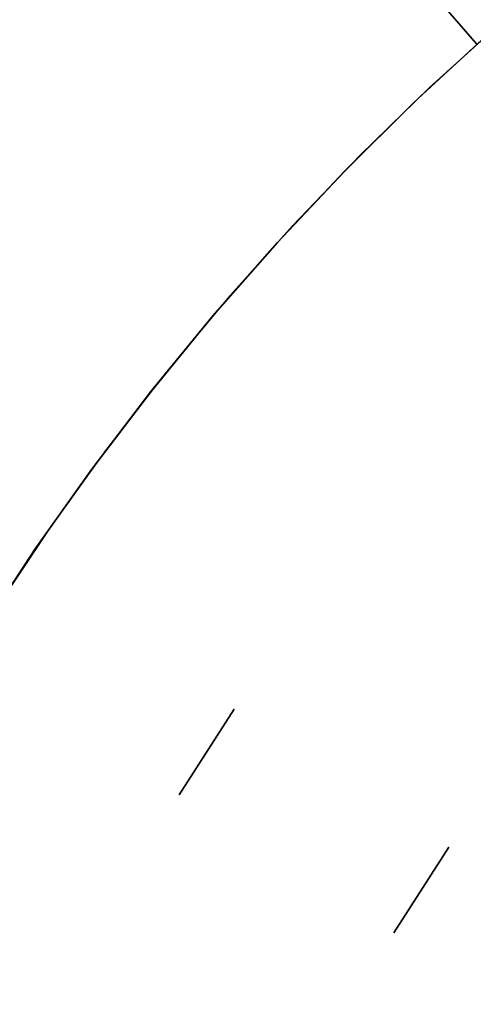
# Model space of a CAD drawing. Header units: millimetres. Extents: x 220 to 1240, y -2940 to -1929.
# Tile 21 of 59: x 456 to 509, y -2302 to -2186. Entities that reach past the tile are written whole.
import ezdxf

# ---------------------------------------------------------------- set-up
doc = ezdxf.new("R2010")
doc.units = ezdxf.units.MM

msp = doc.modelspace()

# ---------------------------------------------------------------- linework, layer by layer
at = {"extrusion": (1.51515e-05, -2.17846e-06, 1)}
msp.add_lwpolyline([(1060.01, -2434.51), (1059.81, -2423.02), (1059.21, -2411.54), (1058.21, -2400.09), (1056.81, -2388.68), (1055.01, -2377.33), (1052.83, -2366.05), (1050.25, -2354.85), (1047.28, -2343.74), (1043.93, -2332.75), (1040.19, -2321.88), (1036.08, -2311.15), (1031.6, -2300.57), (1026.75, -2290.14), (1021.55, -2279.9), (1015.99, -2269.84), (1010.08, -2259.98), (1003.83, -2250.34), (997.25, -2240.91), (990.35, -2231.72), (983.13, -2222.78), (975.6, -2214.09), (967.78, -2205.68), (959.67, -2197.54), (951.27, -2189.68), (942.61, -2182.13), (933.7, -2174.87), (924.53, -2167.94), (915.13, -2161.33), (905.51, -2155.05), (895.67, -2149.1), (885.63, -2143.51), (875.4, -2138.27), (865, -2133.38), (854.43, -2128.86), (843.71, -2124.72), (832.86, -2120.95), (821.87, -2117.55), (810.78, -2114.55), (799.59, -2111.93), (788.32, -2109.7), (776.97, -2107.87), (765.57, -2106.43), (754.12, -2105.39), (742.65, -2104.75), (731.16, -2104.51), (719.66, -2104.67), (708.18, -2105.23), (696.73, -2106.19), (685.32, -2107.55), (673.96, -2109.3), (662.67, -2111.45), (651.46, -2113.99), (640.35, -2116.92), (629.34, -2120.24), (618.46, -2123.93), (607.71, -2128.01), (597.11, -2132.45), (586.68, -2137.26), (576.41, -2142.43), (566.34, -2147.96), (556.46, -2153.83), (546.79, -2160.04), (537.34, -2166.59), (528.13, -2173.46), (519.16, -2180.65), (510.45, -2188.15), (502, -2195.94), (493.83, -2204.03), (485.95, -2212.39), (478.36, -2221.02), (471.08, -2229.91), (464.12, -2239.05), (457.47, -2248.43), (451.16, -2258.04), (445.18, -2267.85), (439.55, -2277.87), (434.27, -2288.08), (429.35, -2298.47), (424.8, -2309.02), (420.61, -2319.72), (416.8, -2330.57), (413.37, -2341.54)], dxfattribs=at)
at = {"extrusion": (-1.51515e-05, 2.17846e-06, 1)}
for points in [[(413.36, -2341.54), (416.79, -2330.57), (420.6, -2319.72), (424.78, -2309.02), (429.34, -2298.47), (434.26, -2288.08), (439.54, -2277.87), (445.17, -2267.85), (451.14, -2258.03), (457.46, -2248.43), (464.1, -2239.05), (471.07, -2229.91), (478.35, -2221.02), (485.94, -2212.39), (493.82, -2204.02), (501.99, -2195.94), (510.44, -2188.14), (519.15, -2180.65), (528.12, -2173.46), (537.33, -2166.59), (546.78, -2160.04), (556.44, -2153.83), (566.32, -2147.96), (576.4, -2142.43), (586.66, -2137.26), (597.1, -2132.45), (607.7, -2128), (618.45, -2123.93), (629.33, -2120.23), (640.34, -2116.92), (651.45, -2113.99), (662.66, -2111.45), (673.95, -2109.3), (685.31, -2107.55), (696.72, -2106.19), (708.17, -2105.23), (719.65, -2104.67), (731.14, -2104.51), (742.63, -2104.75), (754.11, -2105.39), (765.56, -2106.43), (776.96, -2107.87), (788.3, -2109.7), (799.58, -2111.93), (810.77, -2114.55), (821.86, -2117.55), (832.84, -2120.94), (843.7, -2124.72), (854.42, -2128.86), (864.99, -2133.38), (875.39, -2138.26), (885.62, -2143.51), (895.66, -2149.1), (905.5, -2155.04), (915.12, -2161.33), (924.52, -2167.94), (933.69, -2174.87), (942.6, -2182.12), (951.26, -2189.68), (959.65, -2197.53), (967.77, -2205.67), (975.59, -2214.09), (983.12, -2222.78), (990.34, -2231.72), (997.24, -2240.91), (1003.82, -2250.33), (1010.07, -2259.98), (1015.97, -2269.84), (1021.53, -2279.9), (1026.74, -2290.14), (1031.59, -2300.56), (1036.07, -2311.15), (1040.18, -2321.88), (1043.91, -2332.75), (1047.27, -2343.74), (1050.23, -2354.85), (1052.81, -2366.05), (1055, -2377.33), (1056.8, -2388.68), (1058.19, -2400.09), (1059.19, -2411.54), (1059.79, -2423.02), (1059.99, -2434.51)], [(413.37, -2341.54), (416.8, -2330.57), (420.61, -2319.72), (424.79, -2309.02), (429.35, -2298.47), (434.27, -2288.08), (439.55, -2277.87), (445.18, -2267.85), (451.15, -2258.03), (457.47, -2248.43), (464.11, -2239.05), (471.08, -2229.91), (478.36, -2221.02), (485.95, -2212.39), (493.83, -2204.02), (502, -2195.94), (510.44, -2188.15), (519.16, -2180.65), (528.12, -2173.46), (537.34, -2166.59), (546.78, -2160.04), (556.45, -2153.83), (566.33, -2147.96), (576.41, -2142.43), (586.67, -2137.26), (597.11, -2132.45), (607.71, -2128), (618.46, -2123.93), (629.34, -2120.24), (640.34, -2116.92), (651.46, -2113.99), (662.67, -2111.45), (673.96, -2109.3), (685.31, -2107.55), (696.73, -2106.19), (708.18, -2105.23), (719.66, -2104.67), (731.15, -2104.51), (742.64, -2104.75), (754.12, -2105.39), (765.56, -2106.43), (776.97, -2107.87), (788.31, -2109.7), (799.59, -2111.93), (810.78, -2114.55), (821.87, -2117.55), (832.85, -2120.94), (843.71, -2124.72), (854.43, -2128.86), (864.99, -2133.38), (875.4, -2138.27), (885.63, -2143.51), (895.67, -2149.1), (905.5, -2155.05), (915.13, -2161.33), (924.53, -2167.94), (933.69, -2174.87), (942.61, -2182.12), (951.27, -2189.68), (959.66, -2197.53), (967.77, -2205.68), (975.6, -2214.09), (983.12, -2222.78), (990.34, -2231.72), (997.25, -2240.91), (1003.83, -2250.33), (1010.07, -2259.98), (1015.98, -2269.84), (1021.54, -2279.9), (1026.75, -2290.14), (1031.6, -2300.57), (1036.08, -2311.15), (1040.19, -2321.88), (1043.92, -2332.75), (1047.27, -2343.74), (1050.24, -2354.85), (1052.82, -2366.05), (1055.01, -2377.33), (1056.8, -2388.68), (1058.2, -2400.09), (1059.2, -2411.54), (1059.8, -2423.02), (1060, -2434.51)]]:
    msp.add_lwpolyline(points, dxfattribs=at)
at = {"extrusion": (0.75575, 0.654861, 5.48081e-16)}
msp.add_lwpolyline([(-2017.93, -498.01), (-2015.88, -497.97), (-2013.83, -497.87), (-2011.79, -497.69), (-2009.76, -497.45), (-2007.73, -497.13), (-2005.72, -496.75), (-2003.72, -496.3), (-2001.74, -495.78), (-1999.78, -495.19), (-1997.83, -494.54), (-1995.92, -493.82), (-1994.02, -493.04), (-1992.16, -492.19), (-1990.32, -491.28), (-1988.52, -490.3), (-1986.75, -489.27), (-1985.02, -488.18), (-1983.33, -487.02), (-1981.67, -485.81), (-1980.06, -484.55), (-1978.49, -483.23), (-1976.97, -481.86), (-1975.5, -480.43), (-1974.08, -478.96), (-1972.7, -477.44), (-1971.38, -475.87), (-1970.12, -474.26), (-1968.91, -472.61), (-1967.76, -470.91), (-1966.66, -469.18), (-1965.63, -467.41), (-1964.65, -465.61), (-1963.74, -463.77), (-1962.89, -461.91), (-1962.11, -460.02), (-1961.39, -458.1), (-1960.74, -456.16), (-1960.15, -454.19), (-1959.63, -452.21), (-1959.18, -450.21), (-1958.8, -448.2), (-1958.49, -446.17), (-1958.24, -444.14), (-1958.07, -442.1), (-1957.96, -440.05), (-1957.93, -438)], dxfattribs=at)
at = {"extrusion": (0.75575, 0.654861, -7.69404e-15)}
msp.add_lwpolyline([(-1957.93, 161.99), (-1957.96, 164.04), (-1958.07, 166.09), (-1958.24, 168.13), (-1958.49, 170.16), (-1958.8, 172.19), (-1959.18, 174.2), (-1959.63, 176.2), (-1960.15, 178.18), (-1960.74, 180.15), (-1961.39, 182.09), (-1962.11, 184.01), (-1962.89, 185.9), (-1963.74, 187.76), (-1964.65, 189.6), (-1965.63, 191.4), (-1966.66, 193.17), (-1967.76, 194.9), (-1968.91, 196.6), (-1970.12, 198.25), (-1971.38, 199.86), (-1972.7, 201.43), (-1974.08, 202.95), (-1975.5, 204.42), (-1976.97, 205.85), (-1978.49, 207.22), (-1980.06, 208.54), (-1981.67, 209.8), (-1983.33, 211.01), (-1985.02, 212.17), (-1986.75, 213.26), (-1988.52, 214.29), (-1990.32, 215.27), (-1992.16, 216.18), (-1994.02, 217.03), (-1995.92, 217.81), (-1997.83, 218.53), (-1999.78, 219.18), (-2001.74, 219.77), (-2003.72, 220.29), (-2005.72, 220.74), (-2007.73, 221.12), (-2009.76, 221.44), (-2011.79, 221.68), (-2013.83, 221.86), (-2015.88, 221.96), (-2017.93, 221.99)], dxfattribs=at)
at = {"extrusion": (0.75575, 0.654861, 8.94391e-15)}
msp.add_lwpolyline([(-2017.93, -498.01), (-2015.88, -497.97), (-2013.83, -497.87), (-2011.79, -497.69), (-2009.76, -497.45), (-2007.73, -497.13), (-2005.72, -496.75), (-2003.72, -496.3), (-2001.74, -495.78), (-1999.78, -495.19), (-1997.83, -494.54), (-1995.92, -493.82), (-1994.02, -493.04), (-1992.16, -492.19), (-1990.32, -491.28), (-1988.52, -490.3), (-1986.75, -489.27), (-1985.02, -488.18), (-1983.33, -487.02), (-1981.67, -485.81), (-1980.06, -484.55), (-1978.49, -483.23), (-1976.97, -481.86), (-1975.5, -480.43), (-1974.08, -478.96), (-1972.7, -477.44), (-1971.38, -475.87), (-1970.12, -474.26), (-1968.91, -472.61), (-1967.76, -470.91), (-1966.66, -469.18), (-1965.63, -467.41), (-1964.65, -465.61), (-1963.74, -463.77), (-1962.89, -461.91), (-1962.11, -460.02), (-1961.39, -458.1), (-1960.74, -456.16), (-1960.15, -454.19), (-1959.63, -452.21), (-1959.18, -450.21), (-1958.8, -448.2), (-1958.49, -446.17), (-1958.24, -444.14), (-1958.07, -442.1), (-1957.96, -440.05), (-1957.93, -438)], dxfattribs=at)
at = {"extrusion": (0.75575, 0.654861, 4.06112e-15)}
msp.add_lwpolyline([(-1957.93, 161.99), (-1957.96, 164.04), (-1958.07, 166.09), (-1958.24, 168.13), (-1958.49, 170.16), (-1958.8, 172.19), (-1959.18, 174.2), (-1959.63, 176.2), (-1960.15, 178.18), (-1960.74, 180.15), (-1961.39, 182.09), (-1962.11, 184.01), (-1962.89, 185.9), (-1963.74, 187.76), (-1964.65, 189.6), (-1965.63, 191.4), (-1966.66, 193.17), (-1967.76, 194.9), (-1968.91, 196.6), (-1970.12, 198.25), (-1971.38, 199.86), (-1972.7, 201.43), (-1974.08, 202.95), (-1975.5, 204.42), (-1976.97, 205.85), (-1978.49, 207.22), (-1980.06, 208.54), (-1981.67, 209.8), (-1983.33, 211.01), (-1985.02, 212.17), (-1986.75, 213.26), (-1988.52, 214.29), (-1990.32, 215.27), (-1992.16, 216.18), (-1994.02, 217.03), (-1995.92, 217.81), (-1997.83, 218.53), (-1999.78, 219.18), (-2001.74, 219.77), (-2003.72, 220.29), (-2005.72, 220.74), (-2007.73, 221.12), (-2009.76, 221.44), (-2011.79, 221.68), (-2013.83, 221.86), (-2015.88, 221.96), (-2017.93, 221.99)], dxfattribs=at)
at = {"extrusion": (0.75575, 0.654861, -1.64465e-15)}
msp.add_lwpolyline([(-1957.93, -438), (-1957.96, -440.05), (-1958.07, -442.1), (-1958.24, -444.14), (-1958.49, -446.17), (-1958.8, -448.2), (-1959.18, -450.21), (-1959.63, -452.21), (-1960.15, -454.19), (-1960.74, -456.16), (-1961.39, -458.1), (-1962.11, -460.02), (-1962.89, -461.91), (-1963.74, -463.77), (-1964.65, -465.61), (-1965.63, -467.41), (-1966.66, -469.18), (-1967.76, -470.91), (-1968.91, -472.61), (-1970.12, -474.26), (-1971.38, -475.87), (-1972.7, -477.44), (-1974.08, -478.96), (-1975.5, -480.43), (-1976.97, -481.86), (-1978.49, -483.23), (-1980.06, -484.55), (-1981.67, -485.81), (-1983.33, -487.02), (-1985.02, -488.18), (-1986.75, -489.27), (-1988.52, -490.3), (-1990.32, -491.28), (-1992.16, -492.19), (-1994.02, -493.04), (-1995.92, -493.82), (-1997.83, -494.54), (-1999.78, -495.19), (-2001.74, -495.78), (-2003.72, -496.3), (-2005.72, -496.75), (-2007.73, -497.13), (-2009.76, -497.45), (-2011.79, -497.69), (-2013.83, -497.87), (-2015.88, -497.97), (-2017.93, -498.01)], dxfattribs=at)
at = {"extrusion": (0.75575, 0.654861, -2.24013e-15)}
msp.add_lwpolyline([(-2017.93, 221.99), (-2015.88, 221.96), (-2013.83, 221.86), (-2011.79, 221.68), (-2009.76, 221.44), (-2007.73, 221.12), (-2005.72, 220.74), (-2003.72, 220.29), (-2001.74, 219.77), (-1999.78, 219.18), (-1997.83, 218.53), (-1995.92, 217.81), (-1994.02, 217.03), (-1992.16, 216.18), (-1990.32, 215.27), (-1988.52, 214.29), (-1986.75, 213.26), (-1985.02, 212.17), (-1983.33, 211.01), (-1981.67, 209.8), (-1980.06, 208.54), (-1978.49, 207.22), (-1976.97, 205.85), (-1975.5, 204.42), (-1974.08, 202.95), (-1972.7, 201.43), (-1971.38, 199.86), (-1970.12, 198.25), (-1968.91, 196.6), (-1967.76, 194.9), (-1966.66, 193.17), (-1965.63, 191.4), (-1964.65, 189.6), (-1963.74, 187.76), (-1962.89, 185.9), (-1962.11, 184.01), (-1961.39, 182.09), (-1960.74, 180.15), (-1960.15, 178.18), (-1959.63, 176.2), (-1959.18, 174.2), (-1958.8, 172.19), (-1958.49, 170.16), (-1958.24, 168.13), (-1958.07, 166.09), (-1957.96, 164.04), (-1957.93, 161.99)], dxfattribs=at)
for points in [[(499.54, -2177.7), (509.36, -2189.04)], [(509.36, -2189.04), (499.54, -2177.7)], [(512.33, -2186.48), (503.85, -2194.18), (495.64, -2202.18), (487.72, -2210.45), (480.09, -2218.99), (472.76, -2227.8), (465.74, -2236.85), (459.04, -2246.14), (452.67, -2255.66), (446.63, -2265.39), (440.93, -2275.33), (435.58, -2285.46), (430.58, -2295.77), (425.95, -2306.24)], [(512.33, -2186.48), (503.85, -2194.18), (495.64, -2202.18), (487.72, -2210.45), (480.09, -2218.99), (472.76, -2227.8), (465.74, -2236.85), (459.04, -2246.14), (452.67, -2255.66), (446.63, -2265.39), (440.93, -2275.33), (435.58, -2285.46), (430.58, -2295.77), (425.95, -2306.24)], [(413.37, -2341.54), (416.8, -2330.57), (420.61, -2319.72), (424.79, -2309.02), (429.35, -2298.47), (434.27, -2288.08), (439.54, -2277.87), (445.17, -2267.85), (451.15, -2258.03), (457.46, -2248.43), (464.11, -2239.05), (471.08, -2229.91), (478.36, -2221.02), (485.94, -2212.39), (493.83, -2204.02), (502, -2195.94), (510.44, -2188.15)], [(480.87, -2267.27), (474.38, -2277.36)], [(480.87, -2267.27), (474.38, -2277.36)], [(480.87, -2267.27), (474.38, -2277.36)], [(480.87, -2267.27), (474.38, -2277.36)], [(480.87, -2267.27), (474.38, -2277.36)], [(480.87, -2267.27), (474.38, -2277.36)], [(474.38, -2277.36), (480.87, -2267.27)], [(474.38, -2277.36), (480.87, -2267.27)], [(499.62, -2293.58), (506.11, -2283.49)], [(506.11, -2283.49), (499.62, -2293.58)], [(506.11, -2283.49), (499.62, -2293.58)], [(506.11, -2283.49), (499.62, -2293.58)], [(499.62, -2293.58), (506.11, -2283.49)], [(499.62, -2293.58), (506.11, -2283.49)]]:
    msp.add_lwpolyline(points)
at = {"extrusion": (0.540641, 0.841254, -3.58874e-15)}
msp.add_lwpolyline([(-1630.31, -498.01), (-1628.26, -497.97), (-1626.21, -497.87), (-1624.17, -497.69), (-1622.14, -497.45), (-1620.11, -497.13), (-1618.1, -496.75), (-1616.1, -496.3), (-1614.12, -495.78), (-1612.16, -495.19), (-1610.22, -494.54), (-1608.3, -493.82), (-1606.41, -493.04), (-1604.54, -492.19), (-1602.71, -491.28), (-1600.9, -490.3), (-1599.13, -489.27), (-1597.4, -488.18), (-1595.71, -487.02), (-1594.06, -485.81), (-1592.44, -484.55), (-1590.88, -483.23), (-1589.36, -481.86), (-1587.88, -480.43), (-1586.46, -478.96), (-1585.09, -477.44), (-1583.77, -475.87), (-1582.5, -474.26), (-1581.29, -472.61), (-1580.14, -470.91), (-1579.04, -469.18), (-1578.01, -467.41), (-1577.04, -465.61), (-1576.12, -463.77), (-1575.28, -461.91), (-1574.49, -460.02), (-1573.77, -458.1), (-1573.12, -456.16), (-1572.53, -454.19), (-1572.02, -452.21), (-1571.56, -450.21), (-1571.18, -448.2), (-1570.87, -446.17), (-1570.62, -444.14), (-1570.45, -442.1), (-1570.34, -440.05), (-1570.31, -438)], dxfattribs=at)
at = {"extrusion": (0.540641, 0.841254, 7.0224e-15)}
msp.add_lwpolyline([(-1570.31, 161.99), (-1570.34, 164.04), (-1570.45, 166.09), (-1570.62, 168.13), (-1570.87, 170.16), (-1571.18, 172.19), (-1571.56, 174.2), (-1572.02, 176.2), (-1572.53, 178.18), (-1573.12, 180.15), (-1573.77, 182.09), (-1574.49, 184.01), (-1575.28, 185.9), (-1576.12, 187.76), (-1577.04, 189.6), (-1578.01, 191.4), (-1579.04, 193.17), (-1580.14, 194.9), (-1581.29, 196.6), (-1582.5, 198.25), (-1583.77, 199.86), (-1585.09, 201.43), (-1586.46, 202.95), (-1587.88, 204.42), (-1589.36, 205.85), (-1590.88, 207.22), (-1592.44, 208.54), (-1594.06, 209.8), (-1595.71, 211.01), (-1597.4, 212.17), (-1599.13, 213.26), (-1600.9, 214.29), (-1602.71, 215.27), (-1604.54, 216.18), (-1606.41, 217.03), (-1608.3, 217.81), (-1610.22, 218.53), (-1612.16, 219.18), (-1614.12, 219.77), (-1616.1, 220.29), (-1618.1, 220.74), (-1620.11, 221.12), (-1622.14, 221.44), (-1624.17, 221.68), (-1626.21, 221.86), (-1628.26, 221.96), (-1630.31, 221.99)], dxfattribs=at)
at = {"extrusion": (0.540641, 0.841254, 3.29383e-15)}
msp.add_lwpolyline([(-1630.31, -498.01), (-1628.26, -497.97), (-1626.21, -497.87), (-1624.17, -497.69), (-1622.14, -497.45), (-1620.11, -497.13), (-1618.1, -496.75), (-1616.1, -496.3), (-1614.12, -495.78), (-1612.16, -495.19), (-1610.22, -494.54), (-1608.3, -493.82), (-1606.41, -493.04), (-1604.54, -492.19), (-1602.71, -491.28), (-1600.9, -490.3), (-1599.13, -489.27), (-1597.4, -488.18), (-1595.71, -487.02), (-1594.06, -485.81), (-1592.44, -484.55), (-1590.88, -483.23), (-1589.36, -481.86), (-1587.88, -480.43), (-1586.46, -478.96), (-1585.09, -477.44), (-1583.77, -475.87), (-1582.5, -474.26), (-1581.29, -472.61), (-1580.14, -470.91), (-1579.04, -469.18), (-1578.01, -467.41), (-1577.04, -465.61), (-1576.12, -463.77), (-1575.28, -461.91), (-1574.49, -460.02), (-1573.77, -458.1), (-1573.12, -456.16), (-1572.53, -454.19), (-1572.02, -452.21), (-1571.56, -450.21), (-1571.18, -448.2), (-1570.87, -446.17), (-1570.62, -444.14), (-1570.45, -442.1), (-1570.34, -440.05), (-1570.31, -438)], dxfattribs=at)
at = {"extrusion": (0.540641, 0.841254, 4.92514e-15)}
msp.add_lwpolyline([(-1570.31, 161.99), (-1570.34, 164.04), (-1570.45, 166.09), (-1570.62, 168.13), (-1570.87, 170.16), (-1571.18, 172.19), (-1571.56, 174.2), (-1572.02, 176.2), (-1572.53, 178.18), (-1573.12, 180.15), (-1573.77, 182.09), (-1574.49, 184.01), (-1575.28, 185.9), (-1576.12, 187.76), (-1577.04, 189.6), (-1578.01, 191.4), (-1579.04, 193.17), (-1580.14, 194.9), (-1581.29, 196.6), (-1582.5, 198.25), (-1583.77, 199.86), (-1585.09, 201.43), (-1586.46, 202.95), (-1587.88, 204.42), (-1589.36, 205.85), (-1590.88, 207.22), (-1592.44, 208.54), (-1594.06, 209.8), (-1595.71, 211.01), (-1597.4, 212.17), (-1599.13, 213.26), (-1600.9, 214.29), (-1602.71, 215.27), (-1604.54, 216.18), (-1606.41, 217.03), (-1608.3, 217.81), (-1610.22, 218.53), (-1612.16, 219.18), (-1614.12, 219.77), (-1616.1, 220.29), (-1618.1, 220.74), (-1620.11, 221.12), (-1622.14, 221.44), (-1624.17, 221.68), (-1626.21, 221.86), (-1628.26, 221.96), (-1630.31, 221.99)], dxfattribs=at)
at = {"extrusion": (0.540641, 0.841254, 7.64419e-15)}
msp.add_lwpolyline([(-1570.31, -438), (-1570.34, -440.05), (-1570.45, -442.1), (-1570.62, -444.14), (-1570.87, -446.17), (-1571.18, -448.2), (-1571.56, -450.21), (-1572.02, -452.21), (-1572.53, -454.19), (-1573.12, -456.16), (-1573.77, -458.1), (-1574.49, -460.02), (-1575.28, -461.91), (-1576.12, -463.77), (-1577.04, -465.61), (-1578.01, -467.41), (-1579.04, -469.18), (-1580.14, -470.91), (-1581.29, -472.61), (-1582.5, -474.26), (-1583.77, -475.87), (-1585.09, -477.44), (-1586.46, -478.96), (-1587.88, -480.43), (-1589.36, -481.86), (-1590.88, -483.23), (-1592.44, -484.55), (-1594.06, -485.81), (-1595.71, -487.02), (-1597.4, -488.18), (-1599.13, -489.27), (-1600.9, -490.3), (-1602.71, -491.28), (-1604.54, -492.19), (-1606.41, -493.04), (-1608.3, -493.82), (-1610.22, -494.54), (-1612.16, -495.19), (-1614.12, -495.78), (-1616.1, -496.3), (-1618.1, -496.75), (-1620.11, -497.13), (-1622.14, -497.45), (-1624.17, -497.69), (-1626.21, -497.87), (-1628.26, -497.97), (-1630.31, -498.01)], dxfattribs=at)
at = {"extrusion": (0.540641, 0.841254, 2.8377e-15)}
msp.add_lwpolyline([(-1630.31, 221.99), (-1628.26, 221.96), (-1626.21, 221.86), (-1624.17, 221.68), (-1622.14, 221.44), (-1620.11, 221.12), (-1618.1, 220.74), (-1616.1, 220.29), (-1614.12, 219.77), (-1612.16, 219.18), (-1610.22, 218.53), (-1608.3, 217.81), (-1606.41, 217.03), (-1604.54, 216.18), (-1602.71, 215.27), (-1600.9, 214.29), (-1599.13, 213.26), (-1597.4, 212.17), (-1595.71, 211.01), (-1594.06, 209.8), (-1592.44, 208.54), (-1590.88, 207.22), (-1589.36, 205.85), (-1587.88, 204.42), (-1586.46, 202.95), (-1585.09, 201.43), (-1583.77, 199.86), (-1582.5, 198.25), (-1581.29, 196.6), (-1580.14, 194.9), (-1579.04, 193.17), (-1578.01, 191.4), (-1577.04, 189.6), (-1576.12, 187.76), (-1575.28, 185.9), (-1574.49, 184.01), (-1573.77, 182.09), (-1573.12, 180.15), (-1572.53, 178.18), (-1572.02, 176.2), (-1571.56, 174.2), (-1571.18, 172.19), (-1570.87, 170.16), (-1570.62, 168.13), (-1570.45, 166.09), (-1570.34, 164.04), (-1570.31, 161.99)], dxfattribs=at)
at = {"extrusion": (0.540641, 0.841254, -2.3171e-14)}
msp.add_lwpolyline([(-1630.31, 371.99), (-1630.29, 373.02), (-1630.24, 374.04), (-1630.15, 375.06), (-1630.03, 376.08), (-1629.87, 377.09), (-1629.68, 378.1), (-1629.46, 379.1), (-1629.2, 380.09), (-1628.9, 381.07), (-1628.58, 382.04), (-1628.22, 383), (-1627.83, 383.95), (-1627.4, 384.88), (-1626.95, 385.8), (-1626.46, 386.7), (-1625.94, 387.58), (-1625.39, 388.45), (-1624.82, 389.3), (-1624.21, 390.12), (-1623.58, 390.93), (-1622.92, 391.71), (-1622.23, 392.47), (-1621.52, 393.21), (-1620.79, 393.92), (-1620.03, 394.61), (-1619.24, 395.27), (-1618.44, 395.9), (-1617.61, 396.5), (-1616.76, 397.08), (-1615.9, 397.63), (-1615.01, 398.14), (-1614.11, 398.63), (-1613.19, 399.09), (-1612.26, 399.51), (-1611.32, 399.9), (-1610.36, 400.26), (-1609.38, 400.59), (-1608.4, 400.88), (-1607.41, 401.14), (-1606.41, 401.37), (-1605.41, 401.56), (-1604.39, 401.72), (-1603.38, 401.84), (-1602.36, 401.93), (-1601.33, 401.98), (-1600.31, 401.99)], dxfattribs=at)
at = {"extrusion": (0.540641, 0.841254, -1.23543e-15)}
msp.add_lwpolyline([(-1600.31, -678.01), (-1601.33, -677.99), (-1602.36, -677.94), (-1603.38, -677.85), (-1604.39, -677.73), (-1605.41, -677.57), (-1606.41, -677.38), (-1607.41, -677.15), (-1608.4, -676.89), (-1609.38, -676.6), (-1610.36, -676.27), (-1611.32, -675.91), (-1612.26, -675.52), (-1613.19, -675.1), (-1614.11, -674.64), (-1615.01, -674.15), (-1615.9, -673.64), (-1616.76, -673.09), (-1617.61, -672.51), (-1618.44, -671.91), (-1619.24, -671.28), (-1620.03, -670.62), (-1620.79, -669.93), (-1621.52, -669.22), (-1622.23, -668.48), (-1622.92, -667.72), (-1623.58, -666.94), (-1624.21, -666.13), (-1624.82, -665.31), (-1625.39, -664.46), (-1625.94, -663.59), (-1626.46, -662.71), (-1626.95, -661.81), (-1627.4, -660.89), (-1627.83, -659.96), (-1628.22, -659.01), (-1628.58, -658.05), (-1628.9, -657.08), (-1629.2, -656.1), (-1629.46, -655.11), (-1629.68, -654.11), (-1629.87, -653.1), (-1630.03, -652.09), (-1630.15, -651.07), (-1630.24, -650.05), (-1630.29, -649.03), (-1630.31, -648.01)], dxfattribs=at)
at = {"extrusion": (0.540641, 0.841254, -1.57916e-14)}
msp.add_lwpolyline([(-1600.31, 401.99), (-1601.33, 401.98), (-1602.36, 401.93), (-1603.38, 401.84), (-1604.39, 401.72), (-1605.41, 401.56), (-1606.41, 401.37), (-1607.41, 401.14), (-1608.4, 400.88), (-1609.38, 400.59), (-1610.36, 400.26), (-1611.32, 399.9), (-1612.26, 399.51), (-1613.19, 399.09), (-1614.11, 398.63), (-1615.01, 398.14), (-1615.9, 397.63), (-1616.76, 397.08), (-1617.61, 396.5), (-1618.44, 395.9), (-1619.24, 395.27), (-1620.03, 394.61), (-1620.79, 393.92), (-1621.52, 393.21), (-1622.23, 392.47), (-1622.92, 391.71), (-1623.58, 390.93), (-1624.21, 390.12), (-1624.82, 389.3), (-1625.39, 388.45), (-1625.94, 387.58), (-1626.46, 386.7), (-1626.95, 385.8), (-1627.4, 384.88), (-1627.83, 383.95), (-1628.22, 383), (-1628.58, 382.04), (-1628.9, 381.07), (-1629.2, 380.09), (-1629.46, 379.1), (-1629.68, 378.1), (-1629.87, 377.09), (-1630.03, 376.08), (-1630.15, 375.06), (-1630.24, 374.04), (-1630.29, 373.02), (-1630.31, 371.99)], dxfattribs=at)
at = {"extrusion": (0.540641, 0.841254, 5.15067e-15)}
msp.add_lwpolyline([(-1630.31, -648.01), (-1630.29, -649.03), (-1630.24, -650.05), (-1630.15, -651.07), (-1630.03, -652.09), (-1629.87, -653.1), (-1629.68, -654.11), (-1629.46, -655.11), (-1629.2, -656.1), (-1628.9, -657.08), (-1628.58, -658.05), (-1628.22, -659.01), (-1627.83, -659.96), (-1627.4, -660.89), (-1626.95, -661.81), (-1626.46, -662.71), (-1625.94, -663.59), (-1625.39, -664.46), (-1624.82, -665.31), (-1624.21, -666.13), (-1623.58, -666.94), (-1622.92, -667.72), (-1622.23, -668.48), (-1621.52, -669.22), (-1620.79, -669.93), (-1620.03, -670.62), (-1619.24, -671.28), (-1618.44, -671.91), (-1617.61, -672.51), (-1616.76, -673.09), (-1615.9, -673.64), (-1615.01, -674.15), (-1614.11, -674.64), (-1613.19, -675.1), (-1612.26, -675.52), (-1611.32, -675.91), (-1610.36, -676.27), (-1609.38, -676.6), (-1608.4, -676.89), (-1607.41, -677.15), (-1606.41, -677.38), (-1605.41, -677.57), (-1604.39, -677.73), (-1603.38, -677.85), (-1602.36, -677.94), (-1601.33, -677.99), (-1600.31, -678.01)], dxfattribs=at)
at = {"extrusion": (0.540641, 0.841254, 3.43253e-15)}
msp.add_lwpolyline([(-1600.31, 401.99), (-1601.33, 401.98), (-1602.36, 401.93), (-1603.38, 401.84), (-1604.39, 401.72), (-1605.41, 401.56), (-1606.41, 401.37), (-1607.41, 401.14), (-1608.4, 400.88), (-1609.38, 400.59), (-1610.36, 400.26), (-1611.32, 399.9), (-1612.26, 399.51), (-1613.19, 399.09), (-1614.11, 398.63), (-1615.01, 398.14), (-1615.9, 397.63), (-1616.76, 397.08), (-1617.61, 396.5), (-1618.44, 395.9), (-1619.24, 395.27), (-1620.03, 394.61), (-1620.79, 393.92), (-1621.52, 393.21), (-1622.23, 392.47), (-1622.92, 391.71), (-1623.58, 390.93), (-1624.21, 390.12), (-1624.82, 389.3), (-1625.39, 388.45), (-1625.94, 387.58), (-1626.46, 386.7), (-1626.95, 385.8), (-1627.4, 384.88), (-1627.83, 383.95), (-1628.22, 383), (-1628.58, 382.04), (-1628.9, 381.07), (-1629.2, 380.09), (-1629.46, 379.1), (-1629.68, 378.1), (-1629.87, 377.09), (-1630.03, 376.08), (-1630.15, 375.06), (-1630.24, 374.04), (-1630.29, 373.02), (-1630.31, 371.99)], dxfattribs=at)
at = {"extrusion": (0.540641, 0.841254, 2.83725e-14)}
msp.add_lwpolyline([(-1630.31, -648.01), (-1630.29, -649.03), (-1630.24, -650.05), (-1630.15, -651.07), (-1630.03, -652.09), (-1629.87, -653.1), (-1629.68, -654.11), (-1629.46, -655.11), (-1629.2, -656.1), (-1628.9, -657.08), (-1628.58, -658.05), (-1628.22, -659.01), (-1627.83, -659.96), (-1627.4, -660.89), (-1626.95, -661.81), (-1626.46, -662.71), (-1625.94, -663.59), (-1625.39, -664.46), (-1624.82, -665.31), (-1624.21, -666.13), (-1623.58, -666.94), (-1622.92, -667.72), (-1622.23, -668.48), (-1621.52, -669.22), (-1620.79, -669.93), (-1620.03, -670.62), (-1619.24, -671.28), (-1618.44, -671.91), (-1617.61, -672.51), (-1616.76, -673.09), (-1615.9, -673.64), (-1615.01, -674.15), (-1614.11, -674.64), (-1613.19, -675.1), (-1612.26, -675.52), (-1611.32, -675.91), (-1610.36, -676.27), (-1609.38, -676.6), (-1608.4, -676.89), (-1607.41, -677.15), (-1606.41, -677.38), (-1605.41, -677.57), (-1604.39, -677.73), (-1603.38, -677.85), (-1602.36, -677.94), (-1601.33, -677.99), (-1600.31, -678.01)], dxfattribs=at)
at = {"extrusion": (0.540641, 0.841254, -3.81359e-14)}
msp.add_lwpolyline([(-1660.31, -528.01), (-1660.29, -526.98), (-1660.24, -525.96), (-1660.15, -524.94), (-1660.03, -523.92), (-1659.87, -522.91), (-1659.68, -521.9), (-1659.46, -520.9), (-1659.2, -519.91), (-1658.9, -518.93), (-1658.58, -517.96), (-1658.22, -517), (-1657.83, -516.05), (-1657.4, -515.12), (-1656.95, -514.2), (-1656.46, -513.3), (-1655.94, -512.42), (-1655.39, -511.55), (-1654.82, -510.7), (-1654.21, -509.88), (-1653.58, -509.07), (-1652.92, -508.29), (-1652.23, -507.53), (-1651.52, -506.79), (-1650.79, -506.08), (-1650.03, -505.39), (-1649.24, -504.73), (-1648.44, -504.1), (-1647.61, -503.5), (-1646.76, -502.92), (-1645.9, -502.37), (-1645.01, -501.86), (-1644.11, -501.37), (-1643.19, -500.91), (-1642.26, -500.49), (-1641.32, -500.1), (-1640.36, -499.74), (-1639.38, -499.41), (-1638.4, -499.12), (-1637.41, -498.86), (-1636.41, -498.63), (-1635.41, -498.44), (-1634.39, -498.28), (-1633.38, -498.16), (-1632.36, -498.07), (-1631.33, -498.02), (-1630.31, -498.01)], dxfattribs=at)
at = {"extrusion": (0.540641, 0.841254, -1.67578e-14)}
msp.add_lwpolyline([(-1630.31, 221.99), (-1631.33, 222.01), (-1632.36, 222.06), (-1633.38, 222.15), (-1634.39, 222.27), (-1635.41, 222.43), (-1636.41, 222.62), (-1637.41, 222.85), (-1638.4, 223.11), (-1639.38, 223.4), (-1640.36, 223.73), (-1641.32, 224.09), (-1642.26, 224.48), (-1643.19, 224.9), (-1644.11, 225.36), (-1645.01, 225.85), (-1645.9, 226.36), (-1646.76, 226.91), (-1647.61, 227.49), (-1648.44, 228.09), (-1649.24, 228.72), (-1650.03, 229.38), (-1650.79, 230.07), (-1651.52, 230.78), (-1652.23, 231.52), (-1652.92, 232.28), (-1653.58, 233.06), (-1654.21, 233.87), (-1654.82, 234.69), (-1655.39, 235.54), (-1655.94, 236.41), (-1656.46, 237.29), (-1656.95, 238.19), (-1657.4, 239.11), (-1657.83, 240.04), (-1658.22, 240.99), (-1658.58, 241.95), (-1658.9, 242.92), (-1659.2, 243.9), (-1659.46, 244.89), (-1659.68, 245.89), (-1659.87, 246.9), (-1660.03, 247.91), (-1660.15, 248.93), (-1660.24, 249.95), (-1660.29, 250.97), (-1660.31, 251.99)], dxfattribs=at)
at = {"extrusion": (0.540641, 0.841254, 8.27105e-16)}
msp.add_lwpolyline([(-1660.31, 326.99), (-1660.29, 328.02), (-1660.24, 329.04), (-1660.15, 330.06), (-1660.03, 331.08), (-1659.87, 332.09), (-1659.68, 333.1), (-1659.46, 334.1), (-1659.2, 335.09), (-1658.9, 336.07), (-1658.58, 337.04), (-1658.22, 338), (-1657.83, 338.95), (-1657.4, 339.88), (-1656.95, 340.8), (-1656.46, 341.7), (-1655.94, 342.58), (-1655.39, 343.45), (-1654.82, 344.3), (-1654.21, 345.12), (-1653.58, 345.93), (-1652.92, 346.71), (-1652.23, 347.47), (-1651.52, 348.21), (-1650.79, 348.92), (-1650.03, 349.61), (-1649.24, 350.27), (-1648.44, 350.9), (-1647.61, 351.5), (-1646.76, 352.08), (-1645.9, 352.63), (-1645.01, 353.14), (-1644.11, 353.63), (-1643.19, 354.09), (-1642.26, 354.51), (-1641.32, 354.9), (-1640.36, 355.26), (-1639.38, 355.59), (-1638.4, 355.88), (-1637.41, 356.14), (-1636.41, 356.37), (-1635.41, 356.56), (-1634.39, 356.72), (-1633.38, 356.84), (-1632.36, 356.93), (-1631.33, 356.98), (-1630.31, 356.99)], dxfattribs=at)
at = {"extrusion": (1, 0, 0)}
for points in [[(-2267.27, 356.99), (-2267.27, 371.99)], [(-2267.27, -648.01), (-2267.27, -633.01)], [(-2272.32, 371.99), (-2272.32, 356.99)], [(-2272.32, -633.01), (-2272.32, -648.01)], [(-2277.36, 371.99), (-2277.36, 356.99)], [(-2277.36, -633.01), (-2277.36, -648.01)], [(-2283.49, 251.99), (-2283.49, 326.99)], [(-2283.49, -528.01), (-2283.49, -603.01)], [(-2288.53, 326.99), (-2288.53, 251.99)], [(-2288.53, -528.01), (-2288.53, -603.01)], [(-2293.58, -528.01), (-2293.58, -603.01)], [(-2293.58, 326.99), (-2293.58, 251.99)]]:
    msp.add_lwpolyline(points, dxfattribs=at)
at = {"extrusion": (0.540641, 0.841254, -1.37537e-14)}
msp.add_lwpolyline([(-1630.31, -633.01), (-1631.33, -632.99), (-1632.36, -632.94), (-1633.38, -632.85), (-1634.39, -632.73), (-1635.41, -632.57), (-1636.41, -632.38), (-1637.41, -632.15), (-1638.4, -631.89), (-1639.38, -631.6), (-1640.36, -631.27), (-1641.32, -630.91), (-1642.26, -630.52), (-1643.19, -630.1), (-1644.11, -629.64), (-1645.01, -629.15), (-1645.9, -628.64), (-1646.76, -628.09), (-1647.61, -627.51), (-1648.44, -626.91), (-1649.24, -626.28), (-1650.03, -625.62), (-1650.79, -624.93), (-1651.52, -624.22), (-1652.23, -623.48), (-1652.92, -622.72), (-1653.58, -621.94), (-1654.21, -621.13), (-1654.82, -620.31), (-1655.39, -619.46), (-1655.94, -618.59), (-1656.46, -617.71), (-1656.95, -616.81), (-1657.4, -615.89), (-1657.83, -614.96), (-1658.22, -614.01), (-1658.58, -613.05), (-1658.9, -612.08), (-1659.2, -611.1), (-1659.46, -610.11), (-1659.68, -609.11), (-1659.87, -608.1), (-1660.03, -607.09), (-1660.15, -606.07), (-1660.24, -605.05), (-1660.29, -604.03), (-1660.31, -603.01)], dxfattribs=at)
at = {"extrusion": (0.540641, 0.841254, 8.29326e-15)}
msp.add_lwpolyline([(-1630.31, -498.01), (-1631.33, -498.02), (-1632.36, -498.07), (-1633.38, -498.16), (-1634.39, -498.28), (-1635.41, -498.44), (-1636.41, -498.63), (-1637.41, -498.86), (-1638.4, -499.12), (-1639.38, -499.41), (-1640.36, -499.74), (-1641.32, -500.1), (-1642.26, -500.49), (-1643.19, -500.91), (-1644.11, -501.37), (-1645.01, -501.86), (-1645.9, -502.37), (-1646.76, -502.92), (-1647.61, -503.5), (-1648.44, -504.1), (-1649.24, -504.73), (-1650.03, -505.39), (-1650.79, -506.08), (-1651.52, -506.79), (-1652.23, -507.53), (-1652.92, -508.29), (-1653.58, -509.07), (-1654.21, -509.88), (-1654.82, -510.7), (-1655.39, -511.55), (-1655.94, -512.42), (-1656.46, -513.3), (-1656.95, -514.2), (-1657.4, -515.12), (-1657.83, -516.05), (-1658.22, -517), (-1658.58, -517.96), (-1658.9, -518.93), (-1659.2, -519.91), (-1659.46, -520.9), (-1659.68, -521.9), (-1659.87, -522.91), (-1660.03, -523.92), (-1660.15, -524.94), (-1660.24, -525.96), (-1660.29, -526.98), (-1660.31, -528.01)], dxfattribs=at)
at = {"extrusion": (0.540641, 0.841254, -1.01013e-14)}
msp.add_lwpolyline([(-1660.31, 251.99), (-1660.29, 250.97), (-1660.24, 249.95), (-1660.15, 248.93), (-1660.03, 247.91), (-1659.87, 246.9), (-1659.68, 245.89), (-1659.46, 244.89), (-1659.2, 243.9), (-1658.9, 242.92), (-1658.58, 241.95), (-1658.22, 240.99), (-1657.83, 240.04), (-1657.4, 239.11), (-1656.95, 238.19), (-1656.46, 237.29), (-1655.94, 236.41), (-1655.39, 235.54), (-1654.82, 234.69), (-1654.21, 233.87), (-1653.58, 233.06), (-1652.92, 232.28), (-1652.23, 231.52), (-1651.52, 230.78), (-1650.79, 230.07), (-1650.03, 229.38), (-1649.24, 228.72), (-1648.44, 228.09), (-1647.61, 227.49), (-1646.76, 226.91), (-1645.9, 226.36), (-1645.01, 225.85), (-1644.11, 225.36), (-1643.19, 224.9), (-1642.26, 224.48), (-1641.32, 224.09), (-1640.36, 223.73), (-1639.38, 223.4), (-1638.4, 223.11), (-1637.41, 222.85), (-1636.41, 222.62), (-1635.41, 222.43), (-1634.39, 222.27), (-1633.38, 222.15), (-1632.36, 222.06), (-1631.33, 222.01), (-1630.31, 221.99)], dxfattribs=at)
at = {"extrusion": (0.540641, 0.841254, 2.1733e-14)}
msp.add_lwpolyline([(-1630.31, 356.99), (-1631.33, 356.98), (-1632.36, 356.93), (-1633.38, 356.84), (-1634.39, 356.72), (-1635.41, 356.56), (-1636.41, 356.37), (-1637.41, 356.14), (-1638.4, 355.88), (-1639.38, 355.59), (-1640.36, 355.26), (-1641.32, 354.9), (-1642.26, 354.51), (-1643.19, 354.09), (-1644.11, 353.63), (-1645.01, 353.14), (-1645.9, 352.63), (-1646.76, 352.08), (-1647.61, 351.5), (-1648.44, 350.9), (-1649.24, 350.27), (-1650.03, 349.61), (-1650.79, 348.92), (-1651.52, 348.21), (-1652.23, 347.47), (-1652.92, 346.71), (-1653.58, 345.93), (-1654.21, 345.12), (-1654.82, 344.3), (-1655.39, 343.45), (-1655.94, 342.58), (-1656.46, 341.7), (-1656.95, 340.8), (-1657.4, 339.88), (-1657.83, 338.95), (-1658.22, 338), (-1658.58, 337.04), (-1658.9, 336.07), (-1659.2, 335.09), (-1659.46, 334.1), (-1659.68, 333.1), (-1659.87, 332.09), (-1660.03, 331.08), (-1660.15, 330.06), (-1660.24, 329.04), (-1660.29, 328.02), (-1660.31, 326.99)], dxfattribs=at)
at = {"extrusion": (0.540641, 0.841254, 1.51855e-14)}
msp.add_lwpolyline([(-1660.31, -603.01), (-1660.29, -604.03), (-1660.24, -605.05), (-1660.15, -606.07), (-1660.03, -607.09), (-1659.87, -608.1), (-1659.68, -609.11), (-1659.46, -610.11), (-1659.2, -611.1), (-1658.9, -612.08), (-1658.58, -613.05), (-1658.22, -614.01), (-1657.83, -614.96), (-1657.4, -615.89), (-1656.95, -616.81), (-1656.46, -617.71), (-1655.94, -618.59), (-1655.39, -619.46), (-1654.82, -620.31), (-1654.21, -621.13), (-1653.58, -621.94), (-1652.92, -622.72), (-1652.23, -623.48), (-1651.52, -624.22), (-1650.79, -624.93), (-1650.03, -625.62), (-1649.24, -626.28), (-1648.44, -626.91), (-1647.61, -627.51), (-1646.76, -628.09), (-1645.9, -628.64), (-1645.01, -629.15), (-1644.11, -629.64), (-1643.19, -630.1), (-1642.26, -630.52), (-1641.32, -630.91), (-1640.36, -631.27), (-1639.38, -631.6), (-1638.4, -631.89), (-1637.41, -632.15), (-1636.41, -632.38), (-1635.41, -632.57), (-1634.39, -632.73), (-1633.38, -632.85), (-1632.36, -632.94), (-1631.33, -632.99), (-1630.31, -633.01)], dxfattribs=at)
at = {"extrusion": (0.540641, 0.841254, -6.08451e-15)}
msp.add_lwpolyline([(-1630.31, -498.01), (-1631.33, -498.02), (-1632.36, -498.07), (-1633.38, -498.16), (-1634.39, -498.28), (-1635.41, -498.44), (-1636.41, -498.63), (-1637.41, -498.86), (-1638.4, -499.12), (-1639.38, -499.41), (-1640.36, -499.74), (-1641.32, -500.1), (-1642.26, -500.49), (-1643.19, -500.91), (-1644.11, -501.37), (-1645.01, -501.86), (-1645.9, -502.37), (-1646.76, -502.92), (-1647.61, -503.5), (-1648.44, -504.1), (-1649.24, -504.73), (-1650.03, -505.39), (-1650.79, -506.08), (-1651.52, -506.79), (-1652.23, -507.53), (-1652.92, -508.29), (-1653.58, -509.07), (-1654.21, -509.88), (-1654.82, -510.7), (-1655.39, -511.55), (-1655.94, -512.42), (-1656.46, -513.3), (-1656.95, -514.2), (-1657.4, -515.12), (-1657.83, -516.05), (-1658.22, -517), (-1658.58, -517.96), (-1658.9, -518.93), (-1659.2, -519.91), (-1659.46, -520.9), (-1659.68, -521.9), (-1659.87, -522.91), (-1660.03, -523.92), (-1660.15, -524.94), (-1660.24, -525.96), (-1660.29, -526.98), (-1660.31, -528.01)], dxfattribs=at)
at = {"extrusion": (0.540641, 0.841254, 8.49638e-15)}
msp.add_lwpolyline([(-1660.31, 251.99), (-1660.29, 250.97), (-1660.24, 249.95), (-1660.15, 248.93), (-1660.03, 247.91), (-1659.87, 246.9), (-1659.68, 245.89), (-1659.46, 244.89), (-1659.2, 243.9), (-1658.9, 242.92), (-1658.58, 241.95), (-1658.22, 240.99), (-1657.83, 240.04), (-1657.4, 239.11), (-1656.95, 238.19), (-1656.46, 237.29), (-1655.94, 236.41), (-1655.39, 235.54), (-1654.82, 234.69), (-1654.21, 233.87), (-1653.58, 233.06), (-1652.92, 232.28), (-1652.23, 231.52), (-1651.52, 230.78), (-1650.79, 230.07), (-1650.03, 229.38), (-1649.24, 228.72), (-1648.44, 228.09), (-1647.61, 227.49), (-1646.76, 226.91), (-1645.9, 226.36), (-1645.01, 225.85), (-1644.11, 225.36), (-1643.19, 224.9), (-1642.26, 224.48), (-1641.32, 224.09), (-1640.36, 223.73), (-1639.38, 223.4), (-1638.4, 223.11), (-1637.41, 222.85), (-1636.41, 222.62), (-1635.41, 222.43), (-1634.39, 222.27), (-1633.38, 222.15), (-1632.36, 222.06), (-1631.33, 222.01), (-1630.31, 221.99)], dxfattribs=at)
at = {"extrusion": (0.540641, 0.841254, -1.37847e-14)}
msp.add_lwpolyline([(-1630.31, 356.99), (-1631.33, 356.98), (-1632.36, 356.93), (-1633.38, 356.84), (-1634.39, 356.72), (-1635.41, 356.56), (-1636.41, 356.37), (-1637.41, 356.14), (-1638.4, 355.88), (-1639.38, 355.59), (-1640.36, 355.26), (-1641.32, 354.9), (-1642.26, 354.51), (-1643.19, 354.09), (-1644.11, 353.63), (-1645.01, 353.14), (-1645.9, 352.63), (-1646.76, 352.08), (-1647.61, 351.5), (-1648.44, 350.9), (-1649.24, 350.27), (-1650.03, 349.61), (-1650.79, 348.92), (-1651.52, 348.21), (-1652.23, 347.47), (-1652.92, 346.71), (-1653.58, 345.93), (-1654.21, 345.12), (-1654.82, 344.3), (-1655.39, 343.45), (-1655.94, 342.58), (-1656.46, 341.7), (-1656.95, 340.8), (-1657.4, 339.88), (-1657.83, 338.95), (-1658.22, 338), (-1658.58, 337.04), (-1658.9, 336.07), (-1659.2, 335.09), (-1659.46, 334.1), (-1659.68, 333.1), (-1659.87, 332.09), (-1660.03, 331.08), (-1660.15, 330.06), (-1660.24, 329.04), (-1660.29, 328.02), (-1660.31, 326.99)], dxfattribs=at)
at = {"extrusion": (0.540641, 0.841254, -3.82564e-14)}
msp.add_lwpolyline([(-1660.31, -603.01), (-1660.29, -604.03), (-1660.24, -605.05), (-1660.15, -606.07), (-1660.03, -607.09), (-1659.87, -608.1), (-1659.68, -609.11), (-1659.46, -610.11), (-1659.2, -611.1), (-1658.9, -612.08), (-1658.58, -613.05), (-1658.22, -614.01), (-1657.83, -614.96), (-1657.4, -615.89), (-1656.95, -616.81), (-1656.46, -617.71), (-1655.94, -618.59), (-1655.39, -619.46), (-1654.82, -620.31), (-1654.21, -621.13), (-1653.58, -621.94), (-1652.92, -622.72), (-1652.23, -623.48), (-1651.52, -624.22), (-1650.79, -624.93), (-1650.03, -625.62), (-1649.24, -626.28), (-1648.44, -626.91), (-1647.61, -627.51), (-1646.76, -628.09), (-1645.9, -628.64), (-1645.01, -629.15), (-1644.11, -629.64), (-1643.19, -630.1), (-1642.26, -630.52), (-1641.32, -630.91), (-1640.36, -631.27), (-1639.38, -631.6), (-1638.4, -631.89), (-1637.41, -632.15), (-1636.41, -632.38), (-1635.41, -632.57), (-1634.39, -632.73), (-1633.38, -632.85), (-1632.36, -632.94), (-1631.33, -632.99), (-1630.31, -633.01)], dxfattribs=at)

doc.saveas('drawing.dxf')
